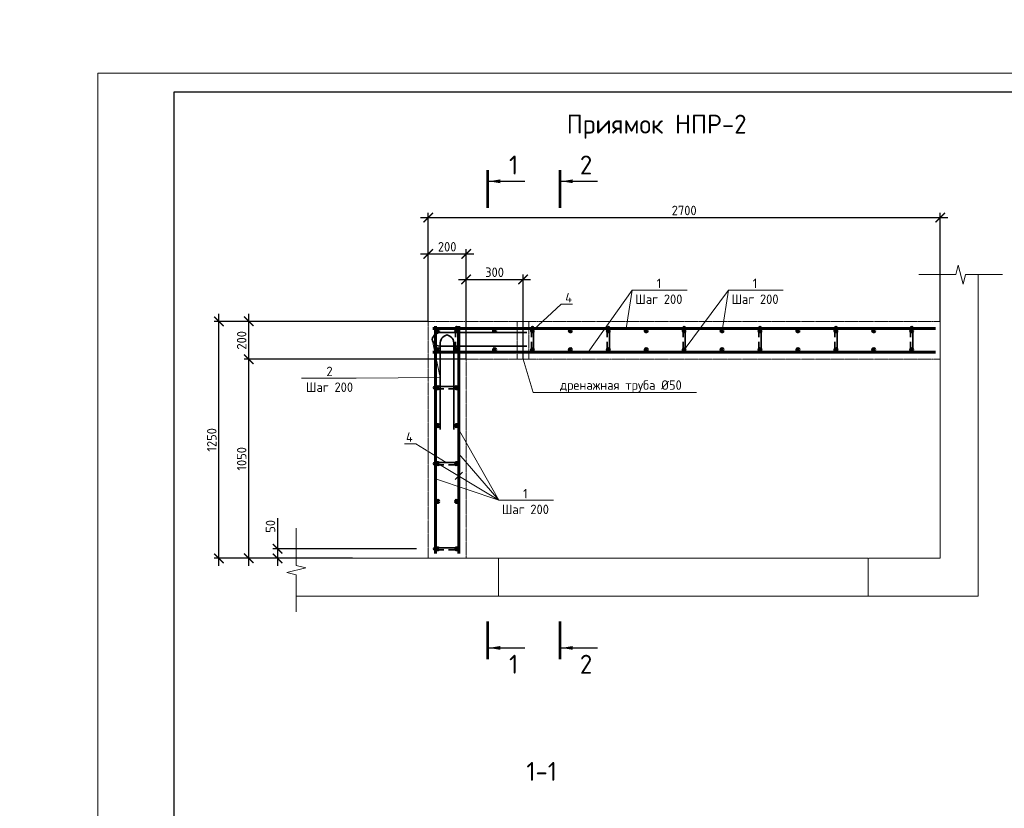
# Model space of a CAD drawing. Header units: millimetres. Extents: x 130535 to 1380046, y -231620 to 121434.
# Tile 46 of 135: x 408072 to 434036, y 14823 to 35624. Entities that reach past the tile are written whole.
import ezdxf
from ezdxf import colors
from ezdxf.entities.mleader import LeaderData, LeaderLine
from ezdxf.enums import TextEntityAlignment as Align
from ezdxf.math import Vec2, Vec3

# ---------------------------------------------------------------- set-up
doc = ezdxf.new("R2010")
doc.units = ezdxf.units.MM
doc.linetypes.add('DASHED', pattern=[7, 5, -2, 0])
doc.layers.get('DEFPOINTS').update_dxf_attribs({"lineweight": 0})
for name, color, linetype, lineweight in [('!PIARENA-KR-ADDITIONAL TEXT_ВЫНОСКИ', 7, 'Continuous', 13), ('Основная 0.35', 7, 'Continuous', 35), ('Основная 0.60', 7, 'Continuous', 60), ('РАЗМЕРЫ', 7, 'Continuous', 9), ('Символы 0.20', 7, 'Continuous', 20), ('Текст 5.00', 7, 'Continuous', 50), ('Тонкая', 7, 'Continuous', 20), ('Тонкая 0.20', 7, 'Continuous', 20), ('ТОНКИЕ', 7, 'Continuous', 9), ('Штриховая 0.20', 7, 'DASHED', 20)]:
    doc.layers.add(name, color=color, linetype=linetype, lineweight=lineweight)
doc.layers.add('ТОЛСТЫЕ_ОСНОВНЫЕ', color=7, linetype='Continuous')
doc.styles.add('!Main', font='isocpeui.ttf')
doc.styles.add('GOST-2.304_Type-B', font='GOST_Common.ttf')
doc.dimstyles.new('СПДС', dxfattribs={"dimscale": 100, "dimtxt": 2.5, "dimasz": 2.5, "dimexe": 1.25, "dimexo": 0, "dimtad": 1, "dimdec": 0, "dimtxsty": 'GOST-2.304_Type-B', "dimblk": 'ARCHTICK', "dimcen": 2.5, "dimdle": 2, "dimadec": 0, "dimazin": 2, "dimtfac": 0.75, "dimtdec": 0, "dimtmove": 1, "dimatfit": 3, "dimfxl": 1, "dimtolj": 1, "dimarcsym": 1})

# ---------------------------------------------------------------- blocks, each defined once
blk = doc.blocks.new('*U1416')
at = {"layer": 'ТОЛСТЫЕ_ОСНОВНЫЕ'}
blk.add_lwpolyline([(20, 5), (589, 5), (589, 415), (20, 415)], close=True, dxfattribs=at)
at = {"layer": 'ТОНКИЕ'}
blk.add_lwpolyline([(0, 0), (594, 0), (594, 420), (0, 420)], close=True, dxfattribs=at)
blk = doc.blocks.new('_ArchTick')
at = {"color": 0, "linetype": 'ByBlock', "const_width": 0.15}
blk.add_lwpolyline([(-0.5, -0.5), (0.5, 0.5)], dxfattribs=at)
blk = doc.blocks.new('*D406')
at = {"layer": 'DEFPOINTS', "color": 0, "linetype": 'Continuous', "lineweight": 0, "transparency": 16777216}
for p in [(418532, 21667), (414872, 21417), (416844, 21417)]:
    blk.add_point(p, dxfattribs=at)
at = {"layer": 'РАЗМЕРЫ', "color": 0, "linetype": 'Continuous', "lineweight": -2, "transparency": 16777216}
for p, q in [((414872, 22473), (414872, 21667)), ((414872, 21867), (414872, 21217)), ((418532, 21667), (414747, 21667)), ((416844, 21417), (414747, 21417))]:
    blk.add_line(p, q, dxfattribs=at)
at = {"layer": 'РАЗМЕРЫ', "color": 0, "linetype": 'Continuous', "lineweight": -2, "transparency": 16777216, "xscale": 250, "yscale": 250, "zscale": 250}
for p, rotation in [((414872, 21667), 90), ((414872, 21417), 270)]:
    blk.add_blockref('_ArchTick', p, dxfattribs=dict(at, rotation=rotation))
at = {"layer": 'РАЗМЕРЫ', "color": 0, "linetype": 'Continuous', "lineweight": 0, "transparency": 16777216, "insert": (414685, 22260), "char_height": 250, "attachment_point": 5, "rotation": 90, "style": 'GOST-2.304_Type-B'}
blk.add_mtext('\\A1;50', dxfattribs=at)
blk = doc.blocks.new('*D407')
at = {"layer": 'DEFPOINTS', "color": 0, "linetype": 'Continuous', "lineweight": 0, "transparency": 16777216}
for p in [(414112, 26667), (419844, 26667), (415363, 21417)]:
    blk.add_point(p, dxfattribs=at)
at = {"layer": 'РАЗМЕРЫ', "color": 0, "linetype": 'Continuous', "lineweight": -2, "transparency": 16777216}
for p, q in [((414112, 21217), (414112, 26867)), ((419844, 26667), (413987, 26667)), ((415363, 21417), (413987, 21417))]:
    blk.add_line(p, q, dxfattribs=at)
at = {"layer": 'РАЗМЕРЫ', "color": 0, "linetype": 'Continuous', "lineweight": -2, "transparency": 16777216, "xscale": 250, "yscale": 250, "zscale": 250}
for p, rotation in [((414112, 26667), 90), ((414112, 21417), 270)]:
    blk.add_blockref('_ArchTick', p, dxfattribs=dict(at, rotation=rotation))
at = {"layer": 'РАЗМЕРЫ', "color": 0, "linetype": 'Continuous', "lineweight": 0, "transparency": 16777216, "insert": (413925, 24042), "char_height": 250, "attachment_point": 5, "rotation": 90, "style": 'GOST-2.304_Type-B'}
blk.add_mtext('\\A1;1050', dxfattribs=at)
blk = doc.blocks.new('*D408')
at = {"layer": 'DEFPOINTS', "color": 0, "linetype": 'Continuous', "lineweight": 0, "transparency": 16777216}
for p in [(414112, 27667), (418844, 27667), (419844, 26667)]:
    blk.add_point(p, dxfattribs=at)
at = {"layer": 'РАЗМЕРЫ', "color": 0, "linetype": 'Continuous', "lineweight": -2, "transparency": 16777216}
for p, q in [((414112, 26467), (414112, 27867)), ((418844, 27667), (413987, 27667)), ((419844, 26667), (413987, 26667))]:
    blk.add_line(p, q, dxfattribs=at)
at = {"layer": 'РАЗМЕРЫ', "color": 0, "linetype": 'Continuous', "lineweight": -2, "transparency": 16777216, "xscale": 250, "yscale": 250, "zscale": 250}
for p, rotation in [((414112, 27667), 90), ((414112, 26667), 270)]:
    blk.add_blockref('_ArchTick', p, dxfattribs=dict(at, rotation=rotation))
at = {"layer": 'РАЗМЕРЫ', "color": 0, "linetype": 'Continuous', "lineweight": 0, "transparency": 16777216, "insert": (413925, 27167), "char_height": 250, "attachment_point": 5, "rotation": 90, "style": 'GOST-2.304_Type-B'}
blk.add_mtext('\\A1;200', dxfattribs=at)
blk = doc.blocks.new('*D409')
at = {"layer": 'DEFPOINTS', "color": 0, "linetype": 'Continuous', "lineweight": 0, "transparency": 16777216}
for p in [(419844, 29446), (418844, 27667), (419844, 26667)]:
    blk.add_point(p, dxfattribs=at)
at = {"layer": 'РАЗМЕРЫ', "color": 0, "linetype": 'Continuous', "lineweight": -2, "transparency": 16777216}
for p, q in [((418644, 29446), (420044, 29446)), ((418844, 27667), (418844, 29571)), ((419844, 26667), (419844, 29571))]:
    blk.add_line(p, q, dxfattribs=at)
at = {"layer": 'РАЗМЕРЫ', "color": 0, "linetype": 'Continuous', "lineweight": -2, "transparency": 16777216, "xscale": 250, "yscale": 250, "zscale": 250, "rotation": 180}
blk.add_blockref('_ArchTick', (418844, 29446), dxfattribs=at)
at = {"layer": 'РАЗМЕРЫ', "color": 0, "linetype": 'Continuous', "lineweight": -2, "transparency": 16777216, "xscale": 250, "yscale": 250, "zscale": 250}
blk.add_blockref('_ArchTick', (419844, 29446), dxfattribs=at)
at = {"layer": 'РАЗМЕРЫ', "color": 0, "linetype": 'Continuous', "lineweight": 0, "transparency": 16777216, "insert": (419344, 29634), "char_height": 250, "attachment_point": 5, "style": 'GOST-2.304_Type-B'}
blk.add_mtext('\\A1;200', dxfattribs=at)
blk = doc.blocks.new('A$C862932c0')
at = {"layer": 'Основная 0.35'}
for p, q in [((130, 6), (6, 6)), ((6, -6), (56, -6)), ((130, -6), (80, -6))]:
    blk.add_line(p, q, dxfattribs=at)
for centre, start, end in [((6, 0), 90, 270), ((130, 0), 270, 90)]:
    blk.add_arc(centre, 6, start, end, dxfattribs=at)
blk = doc.blocks.new('_None')
blk = doc.blocks.new('*D401')
at = {"layer": 'DEFPOINTS', "color": 0, "linetype": 'Continuous', "lineweight": 0, "transparency": 16777216}
for p in [(432344, 30405), (418844, 29167), (432344, 27667)]:
    blk.add_point(p, dxfattribs=at)
at = {"layer": 'РАЗМЕРЫ', "color": 0, "linetype": 'Continuous', "lineweight": -2, "transparency": 16777216}
for p, q in [((418644, 30405), (432544, 30405)), ((418844, 29167), (418844, 30530)), ((432344, 27667), (432344, 30530))]:
    blk.add_line(p, q, dxfattribs=at)
at = {"layer": 'РАЗМЕРЫ', "color": 0, "linetype": 'Continuous', "lineweight": -2, "transparency": 16777216, "xscale": 250, "yscale": 250, "zscale": 250, "rotation": 180}
blk.add_blockref('_ArchTick', (418844, 30405), dxfattribs=at)
at = {"layer": 'РАЗМЕРЫ', "color": 0, "linetype": 'Continuous', "lineweight": -2, "transparency": 16777216, "xscale": 250, "yscale": 250, "zscale": 250}
blk.add_blockref('_ArchTick', (432344, 30405), dxfattribs=at)
at = {"layer": 'РАЗМЕРЫ', "color": 0, "linetype": 'Continuous', "lineweight": 0, "transparency": 16777216, "insert": (425594, 30592), "char_height": 250, "attachment_point": 5, "style": 'GOST-2.304_Type-B'}
blk.add_mtext('\\A1;2700', dxfattribs=at)
blk = doc.blocks.new('*D402')
at = {"layer": 'DEFPOINTS', "color": 0, "linetype": 'Continuous', "lineweight": 0, "transparency": 16777216}
for p in [(413325, 27667), (416844, 27667), (415363, 21417)]:
    blk.add_point(p, dxfattribs=at)
at = {"layer": 'РАЗМЕРЫ', "color": 0, "linetype": 'Continuous', "lineweight": -2, "transparency": 16777216}
for p, q in [((413325, 21217), (413325, 27867)), ((416844, 27667), (413200, 27667)), ((415363, 21417), (413200, 21417))]:
    blk.add_line(p, q, dxfattribs=at)
at = {"layer": 'РАЗМЕРЫ', "color": 0, "linetype": 'Continuous', "lineweight": -2, "transparency": 16777216, "xscale": 250, "yscale": 250, "zscale": 250}
for p, rotation in [((413325, 27667), 90), ((413325, 21417), 270)]:
    blk.add_blockref('_ArchTick', p, dxfattribs=dict(at, rotation=rotation))
at = {"layer": 'РАЗМЕРЫ', "color": 0, "linetype": 'Continuous', "lineweight": 0, "transparency": 16777216, "insert": (413137, 24542), "char_height": 250, "attachment_point": 5, "rotation": 90, "style": 'GOST-2.304_Type-B'}
blk.add_mtext('\\A1;1250', dxfattribs=at)
blk = doc.blocks.new('*D403')
at = {"layer": 'DEFPOINTS', "color": 0, "linetype": 'Continuous', "lineweight": 0, "transparency": 16777216}
for p in [(421344, 28775), (419844, 26667), (421344, 26667)]:
    blk.add_point(p, dxfattribs=at)
at = {"layer": 'РАЗМЕРЫ', "color": 0, "linetype": 'Continuous', "lineweight": -2, "transparency": 16777216}
for p, q in [((419844, 26667), (419844, 28900)), ((421344, 26667), (421344, 28900)), ((419644, 28775), (421544, 28775))]:
    blk.add_line(p, q, dxfattribs=at)
at = {"layer": 'РАЗМЕРЫ', "color": 0, "linetype": 'Continuous', "lineweight": -2, "transparency": 16777216, "xscale": 250, "yscale": 250, "zscale": 250, "rotation": 180}
blk.add_blockref('_ArchTick', (419844, 28775), dxfattribs=at)
at = {"layer": 'РАЗМЕРЫ', "color": 0, "linetype": 'Continuous', "lineweight": -2, "transparency": 16777216, "xscale": 250, "yscale": 250, "zscale": 250}
blk.add_blockref('_ArchTick', (421344, 28775), dxfattribs=at)
at = {"layer": 'РАЗМЕРЫ', "color": 0, "linetype": 'Continuous', "lineweight": 0, "transparency": 16777216, "insert": (420594, 28962), "char_height": 250, "attachment_point": 5, "style": 'GOST-2.304_Type-B'}
blk.add_mtext('\\A1;300', dxfattribs=at)

msp = doc.modelspace()

# ---------------------------------------------------------------- linework, layer by layer
at = {"layer": 'Основная 0.35'}
for p, q in [((421446, 27371.1), (419196, 27371.1)), ((419340.9, 27311.5), (419339.1, 27311.5)), ((418946, 27189.9), (418946, 27191.7)), ((419159.7, 24811.5), (419159.7, 27061.5)), ((421446, 27010.5), (419196, 27010.5)), ((419520.3, 24811.5), (419520.3, 27061.5))]:
    msp.add_line(p, q, dxfattribs=at)
for centre, start, end in [((419173.4, 27139.1), 84.44835, 167.41224), ((419391.7, 27084), 102.58776, 185.55165), ((419288.3, 27084), 354.44835, 77.41224), ((419173.4, 27242.5), 192.58776, 275.55165)]:
    msp.add_arc(centre, 233.1, start, end, dxfattribs=at)
at = {"layer": 'Основная 0.60'}
for p, q in [((419034.1, 27541.9), (419034.1, 21541.9)), ((419654.1, 27541.9), (419654.1, 21541.9)), ((432219.1, 27476.9), (418969.1, 27476.9)), ((432219.1, 26856.9), (418969.1, 26856.9))]:
    msp.add_line(p, q, dxfattribs=at)
for centre in [(419094.1, 27416.9), (419094.1, 27416.9), (419594.1, 27416.9), (420594.1, 27416.9), (421594.1, 27416.9), (422594.1, 27416.9), (423594.1, 27416.9), (424594.1, 27416.9), (425594.1, 27416.9), (426594.1, 27416.9), (427594.1, 27416.9), (428594.1, 27416.9), (429594.1, 27416.9), (430594.1, 27416.9), (431594.1, 27416.9), (419094.1, 26916.9), (419594.1, 26916.9), (420594.1, 26916.9), (421594.1, 26916.9), (422594.1, 26916.9), (423594.1, 26916.9), (424594.1, 26916.9), (425594.1, 26916.9), (426594.1, 26916.9), (427594.1, 26916.9), (428594.1, 26916.9), (429594.1, 26916.9), (430594.1, 26916.9), (431594.1, 26916.9), (419094.1, 25916.9), (419594.1, 25916.9), (419094.1, 24916.9), (419594.1, 24916.9), (419094.1, 23916.9), (419594.1, 23916.9), (419094.1, 22916.9), (419594.1, 22916.9), (419094.1, 21666.9), (419594.1, 21666.9)]:
    msp.add_circle(centre, 30, dxfattribs=at)
at = {"layer": 'РАЗМЕРЫ', "linetype": 'Continuous', "lineweight": 0}
for p, q in [((432344.1, 28902.2), (432344.1, 21416.9)), ((433344.1, 28902.2), (433344.1, 20416.9)), ((423059, 26856.9), (424224.9, 28492.5)), ((425594.1, 26916.9), (426760, 28492.5)), ((420704.9, 22949.3), (419654.1, 24173.5)), ((419094.1, 23916.9), (420704.9, 22949.3)), ((420704.9, 22949.3), (419034.1, 23514.5))]:
    msp.add_line(p, q, dxfattribs=at)
at = {"layer": 'Тонкая'}
for points in [[(431779.4, 28902.2), (431929.4, 28902.2), (432758.9, 28902.2), (432821.4, 29152.2), (432946.4, 28652.2), (433008.9, 28902.2), (433838.4, 28902.2), (433988.4, 28902.2)], [(415363.2, 20002.1), (415363.2, 20152.1), (415363.2, 20981.6), (415113.2, 21044.1), (415613.2, 21169.1), (415363.2, 21231.6), (415363.2, 22061.1), (415363.2, 22211.1)]]:
    msp.add_lwpolyline(points, dxfattribs=at)
at = {"layer": 'Тонкая 0.20'}
msp.add_line((415363.2, 21416.9), (420694.1, 21416.9), dxfattribs=at)
at = {"layer": 'Тонкая 0.20', "ltscale": 6}
for p, q in [((430458.9, 21416.9), (432344.1, 21416.9)), ((415363.2, 20416.9), (433344.1, 20416.9))]:
    msp.add_line(p, q, dxfattribs=at)
at = {"layer": 'Тонкая 0.20'}
msp.add_lwpolyline([(420694.1, 21416.9), (430444.1, 21416.8), (430444.1, 20416.9), (420694.1, 20416.9)], close=True, dxfattribs=at)
at = {"layer": 'ТОНКИЕ', "linetype": 'Continuous', "lineweight": 25, "ltscale": 200}
for p, q in [((420445.9, 31361.3), (421395.9, 31361.3)), ((422356.4, 31361.3), (423306.4, 31361.3)), ((420445.9, 19053.5), (421395.9, 19053.5)), ((422356.4, 19053.5), (423306.4, 19053.5))]:
    msp.add_line(p, q, dxfattribs=at)
at = {"layer": 'ТОНКИЕ', "linetype": 'Continuous', "lineweight": 25, "ltscale": 200, "const_width": 70}
for points in [[(420410.9, 31661.3), (420410.9, 30661.3)], [(422321.4, 31661.3), (422321.4, 30661.3)], [(420410.9, 18753.5), (420410.9, 19753.5)], [(422321.4, 18753.5), (422321.4, 19753.5)]]:
    msp.add_lwpolyline(points, dxfattribs=at)
at = {"layer": 'ТОНКИЕ', "linetype": 'Continuous', "lineweight": 25, "ltscale": 200}
for points in [[(420445.9, 31361.3), (420746.4, 31411.6), (420746.4, 31311)], [(422356.4, 31361.3), (422656.8, 31411.6), (422656.8, 31311)], [(420445.9, 19053.5), (420746.4, 19103.8), (420746.4, 19003.3)], [(422356.4, 19053.5), (422656.8, 19103.8), (422656.8, 19003.3)]]:
    msp.add_solid(points, dxfattribs=at)
at = {"layer": 'Штриховая 0.20'}
for p, q in [((432344.1, 27666.9), (418844.1, 27666.9)), ((418844.1, 27666.9), (418844.1, 21416.9)), ((419844.1, 21416.9), (419844.1, 26666.9)), ((419844.1, 26666.9), (432344.1, 26666.9)), ((418844.1, 21416.9), (419844.1, 21416.9)), ((430844.1, 21416.9), (431844.1, 21416.9))]:
    msp.add_line(p, q, dxfattribs=at)
msp.add_lwpolyline([(421194.1, 27666.9), (421194.1, 26666.9), (421494.1, 26666.9), (421494.1, 27666.9)], close=True, dxfattribs=at)

# ---------------------------------------------------------------- block references
at = {"xscale": 100, "yscale": 100, "zscale": 100}
msp.add_blockref('*U1416', (410134.8, -7790.1), dxfattribs=at)
at = {"layer": 'Символы 0.20'}
for name, p, xscale, yscale, zscale, rotation in [('A$C862932c0', (419594.1, 27530.8), 5, 5, 5, 270), ('A$C862932c0', (421594.1, 27530.8), 5, 5, 5, 270), ('A$C862932c0', (423594.1, 27530.8), 5, 5, 5, 270), ('A$C862932c0', (425594.1, 27530.8), 5, 5, 5, 270), ('A$C862932c0', (427594.1, 27530.8), 5, 5, 5, 270), ('A$C862932c0', (429594.1, 27530.8), 5, 5, 5, 270), ('A$C862932c0', (431594.1, 27530.8), 5, 5, 5, 270), ('_ArchTick', (419654.1, 23591.7), 200, 200, 200, 180.0000000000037)]:
    msp.add_blockref(name, p, dxfattribs=dict(at, xscale=xscale, yscale=yscale, zscale=zscale, rotation=rotation))
at = {"layer": 'Символы 0.20', "xscale": 5, "yscale": 5, "zscale": 5}
for p in [(418980.2, 25916.9), (418980.2, 23916.9), (418980.2, 21666.9)]:
    msp.add_blockref('A$C862932c0', p, dxfattribs=at)

# ---------------------------------------------------------------- texts
at = {"layer": 'Текст 5.00', "style": 'GOST-2.304_Type-B'}
for s, p in [('Приямок НПР-2', (424868, 32869.2)), ('1-1', (421835.3, 15795.7)), ('1-1', (421835.3, 15795.7))]:
    msp.add_text(s, height=500, dxfattribs=at).set_placement(p, align=Align.MIDDLE_CENTER)
at = {"layer": 'ТОНКИЕ', "linetype": 'Continuous', "lineweight": 0, "char_height": 500, "attachment_point": 5, "style": 'GOST-2.304_Type-B'}
for s, insert in [('1', (421095.9, 31791.3)), ('2', (423006.4, 31791.3)), ('1', (421095.9, 18623.5)), ('2', (423006.4, 18623.5))]:
    msp.add_mtext_dynamic_manual_height_columns(s, width=723.88, gutter_width=25, heights=[0], dxfattribs=dict(at, insert=insert))

# ---------------------------------------------------------------- dimensions: what is measured, and where the dimension line sits
at = {"layer": 'РАЗМЕРЫ', "color": 3, "linetype": 'Continuous', "lineweight": 0}
for base, p1, p2, picture, middle in [((432344.1, 30404.9), (418844.1, 29166.9), (432344.1, 27666.9), '*D401', (425594.1, 30592.4)), ((419844.1, 29446.4), (418844.1, 27666.9), (419844.1, 26666.9), '*D409', (419344.1, 29633.9)), ((421344.1, 28774.9), (419844.1, 26666.9), (421344.1, 26666.9), '*D403', (420594.1, 28962.4))]:
    dim = msp.add_linear_dim(base=base, p1=p1, p2=p2, dimstyle='СПДС', override={"dimlfac": 0.2}, dxfattribs=at)
    dim.commit()
    dim.dimension.update_dxf_attribs({"geometry": picture, "text_midpoint": middle})
for base, p1, p2, angle, picture, middle in [((413324.7, 27666.9), (415363.2, 21416.9), (416844.1, 27666.9), 90, '*D402', (413137.2, 24541.9)), ((414112.3, 27666.9), (419844.1, 26666.9), (418844.1, 27666.9), 270, '*D408', (413924.8, 27166.9)), ((414112.3, 26666.9), (415363.2, 21416.9), (419844.1, 26666.9), 270, '*D407', (413924.8, 24041.9))]:
    dim = msp.add_linear_dim(base=base, p1=p1, p2=p2, angle=angle, dimstyle='СПДС', override={"dimlfac": 0.2}, dxfattribs=at)
    dim.commit()
    dim.dimension.update_dxf_attribs({"geometry": picture, "text_midpoint": middle})
dim = msp.add_linear_dim(base=(414872.1, 21416.9), p1=(418531.9, 21666.9), p2=(416844.1, 21416.9), angle=270, dimstyle='СПДС', override={"dimlfac": 0.2}, dxfattribs=at)
dim.commit()
dim.dimension.update_dxf_attribs({"geometry": '*D406', "text_midpoint": (414853.3, 22260), "dimtype": 160})

# ---------------------------------------------------------------- leaders
at = {"layer": '!PIARENA-KR-ADDITIONAL TEXT_ВЫНОСКИ', "ltscale": 30}
ml = msp.add_multileader_mtext('Standard', dxfattribs=at)
ml.set_content('{\\fISOCPEUR|b0|i0|c0|p34;\\C256;поз.2 нижняя %%c10 А500С, шаг 200х200\\P поз.1   верхняя %%c10 А500С, шаг 200х200\\Pфоновая арматура, раскладку начинать \\Pвдоль цифровых осей}', color=3, style='!Main')
ml.set_leader_properties(color=256, linetype='ByLayer', lineweight=-1)
ml.build(insert=Vec2(0, 0))
ml.multileader.update_dxf_attribs({"text_left_attachment_type": 6, "text_right_attachment_type": 6, "dogleg_length": 0.339, "arrow_head_size": 160000, "scale": 100})
ctx = ml.context
ctx.base_point, ctx.scale, ctx.char_height, ctx.arrow_head_size, ctx.landing_gap_size, ctx.plane_origin = Vec3(817359.6, 17503.3), 100, 250, 160000, 0, Vec3(823407.5, 13210.4)
ctx.left_attachment, ctx.right_attachment, ctx.text_align_type = 6, 6, 1
notes = []
notes.append((ctx, [(0, (1, 1, 0), (823868.6, 17503.3), (-1, 0), 33.9, [(0, [(825874.7, 16893)], 0, [])])]))
ctx.mtext.insert, ctx.mtext.width, ctx.mtext.alignment, ctx.mtext.flow_direction = Vec3(820597.1, 17828.3), 10171.308, 2, 5
at = {"layer": 'Символы 0.20'}
ml = msp.add_multileader_mtext('Standard', dxfattribs=at)
ml.set_content('1\\PШаг 200', color=256, style='GOST-2.304_Type-B')
ml.set_leader_properties(color=256, linetype='ByLayer', lineweight=-1)
ml.set_arrow_properties(name='NONE')
ml.build(insert=Vec2(0, 0))
ml.multileader.update_dxf_attribs({"text_left_attachment_type": 6, "text_right_attachment_type": 6, "dogleg_length": 1, "arrow_head_size": 18, "scale": 20})
ctx = ml.context
ctx.base_point, ctx.scale, ctx.char_height, ctx.arrow_head_size, ctx.landing_gap_size, ctx.plane_origin = Vec3(424324.9, 28492.5), 20, 250, 18, 9, Vec3(420474.2, 28109.1)
ctx.left_attachment, ctx.right_attachment, ctx.text_align_type = 6, 6, 1
notes.append((ctx, [(0, (1, 1, 0), (424224.9, 28492.5), (1, 0), 100, [(0, [(424068.3, 27476.9)], 0, [])])]))
ctx.mtext.insert, ctx.mtext.alignment, ctx.mtext.flow_direction = Vec3(424926.7, 28792.5), 2, 5
ml = msp.add_multileader_mtext('Standard', dxfattribs=at)
ml.set_content('1\\PШаг 200', color=256, style='GOST-2.304_Type-B')
ml.set_leader_properties(color=256, linetype='ByLayer', lineweight=-1)
ml.set_arrow_properties(name='NONE')
ml.build(insert=Vec2(0, 0))
ml.multileader.update_dxf_attribs({"text_left_attachment_type": 6, "text_right_attachment_type": 6, "dogleg_length": 1, "arrow_head_size": 18, "scale": 20})
ctx = ml.context
ctx.base_point, ctx.scale, ctx.char_height, ctx.arrow_head_size, ctx.landing_gap_size, ctx.plane_origin = Vec3(426860, 28492.5), 20, 250, 18, 9, Vec3(423009.3, 28109.1)
ctx.left_attachment, ctx.right_attachment, ctx.text_align_type = 6, 6, 1
notes.append((ctx, [(0, (1, 1, 0), (426760, 28492.5), (1, 0), 100, [(0, [(426594.1, 27416.9)], 0, [])])]))
ctx.mtext.insert, ctx.mtext.alignment, ctx.mtext.flow_direction = Vec3(427461.8, 28792.5), 2, 5
ml = msp.add_multileader_mtext('Standard', dxfattribs=at)
ml.set_content('4', color=256, style='GOST-2.304_Type-B')
ml.set_leader_properties(color=256, linetype='ByLayer', lineweight=-1)
ml.set_arrow_properties(name='NONE')
ml.build(insert=Vec2(0, 0))
ml.multileader.update_dxf_attribs({"text_left_attachment_type": 6, "text_right_attachment_type": 6, "dogleg_length": 1, "arrow_head_size": 18, "scale": 20})
ctx = ml.context
ctx.base_point, ctx.scale, ctx.char_height, ctx.arrow_head_size, ctx.landing_gap_size, ctx.plane_origin = Vec3(422448.2, 28117.6), 20, 250, 18, 9, Vec3(420716.2, 25428.7)
ctx.left_attachment, ctx.right_attachment = 6, 6
notes.append((ctx, [(0, (1, 1, 0), (422348.2, 28117.6), (1, 0), 100, [(0, [(421624.1, 27440.8)], 0, [])])]))
ctx.mtext.insert, ctx.mtext.flow_direction = Vec3(422457.2, 28417.6), 5
ml = msp.add_multileader_mtext('Standard', dxfattribs=at)
ml.set_content('2\\PШаг 200', color=256, style='GOST-2.304_Type-B')
ml.set_leader_properties(color=256, linetype='ByLayer', lineweight=-1)
ml.set_arrow_properties(name='NONE')
ml.build(insert=Vec2(0, 0))
ml.multileader.update_dxf_attribs({"text_left_attachment_type": 6, "text_right_attachment_type": 6, "dogleg_length": 1, "arrow_head_size": 18, "scale": 20})
ctx = ml.context
ctx.base_point, ctx.scale, ctx.char_height, ctx.arrow_head_size, ctx.landing_gap_size, ctx.plane_origin = Vec3(415640.1, 26172), 20, 250, 18, 9, Vec3(416063.8, 27816.1)
ctx.left_attachment, ctx.right_attachment, ctx.text_align_type = 6, 6, 1
notes.append((ctx, [(0, (1, 1, 0), (416943.7, 26172), (-1, 0), 100, [(1, [(418946, 27191.7), (419159.7, 26186.5)], 0, [])])]))
ctx.mtext.insert, ctx.mtext.alignment, ctx.mtext.flow_direction = Vec3(416241.9, 26472), 2, 5
ml = msp.add_multileader_mtext('Standard', dxfattribs=at)
ml.set_content('дренажная труба %%C50', color=256, style='GOST-2.304_Type-B')
ml.set_leader_properties(color=256, linetype='ByLayer', lineweight=-1)
ml.set_arrow_properties(name='NONE')
ml.build(insert=Vec2(0, 0))
ml.multileader.update_dxf_attribs({"text_left_attachment_type": 6, "text_right_attachment_type": 6, "dogleg_length": 1, "arrow_head_size": 18, "scale": 20})
ctx = ml.context
ctx.base_point, ctx.scale, ctx.char_height, ctx.arrow_head_size, ctx.landing_gap_size, ctx.plane_origin = Vec3(422254.8, 25786.2), 20, 250, 18, 9, Vec3(421537.9, 22009.4)
ctx.left_attachment, ctx.right_attachment, ctx.text_align_type = 6, 6, 1
notes.append((ctx, [(1, (1, 1, 0), (421615.7, 25786.2), (1, 0), 639.1, [(0, [(421344.1, 26666.9)], 0, [])])]))
ctx.mtext.insert, ctx.mtext.alignment, ctx.mtext.flow_direction = Vec3(423924.4, 26111.2), 2, 5
ml = msp.add_multileader_mtext('Standard', dxfattribs=at)
ml.set_content('4', color=256, style='GOST-2.304_Type-B')
ml.set_leader_properties(color=256, linetype='ByLayer', lineweight=-1)
ml.set_arrow_properties(name='NONE')
ml.build(insert=Vec2(0, 0))
ml.multileader.update_dxf_attribs({"text_left_attachment_type": 6, "text_right_attachment_type": 6, "dogleg_length": 1, "arrow_head_size": 18, "scale": 20})
ctx = ml.context
ctx.base_point, ctx.scale, ctx.char_height, ctx.arrow_head_size, ctx.landing_gap_size, ctx.plane_origin = Vec3(418249.8, 24440.2), 20, 250, 18, 9, Vec3(418070.2, 23696.9)
ctx.left_attachment, ctx.right_attachment = 6, 6
notes.append((ctx, [(0, (1, 1, 0), (418517.8, 24440.2), (-1, 0), 100, [(0, [(419320.2, 23946.9)], 0, [])])]))
ctx.mtext.insert, ctx.mtext.flow_direction = Vec3(418258.8, 24740.2), 5
ml = msp.add_multileader_mtext('Standard', dxfattribs=at)
ml.set_content('1\\PШаг 200', color=256, style='GOST-2.304_Type-B')
ml.set_leader_properties(color=256, linetype='ByLayer', lineweight=-1)
ml.set_arrow_properties(name='NONE')
ml.build(insert=Vec2(0, 0))
ml.multileader.update_dxf_attribs({"text_left_attachment_type": 6, "text_right_attachment_type": 6, "dogleg_length": 1, "arrow_head_size": 18, "scale": 20})
ctx = ml.context
ctx.base_point, ctx.scale, ctx.char_height, ctx.arrow_head_size, ctx.landing_gap_size, ctx.plane_origin = Vec3(420804.9, 22949.3), 20, 250, 18, 9, Vec3(416954.2, 22565.9)
ctx.left_attachment, ctx.right_attachment, ctx.text_align_type = 6, 6, 1
notes.append((ctx, [(0, (1, 1, 0), (420704.9, 22949.3), (1, 0), 100, [(0, [(419594.1, 24916.9)], 0, [])])]))
ctx.mtext.insert, ctx.mtext.alignment, ctx.mtext.flow_direction = Vec3(421406.7, 23249.3), 2, 5
for ctx, leaders in notes:
    for number, flags, end, landing, length, lines in leaders:
        leader = LeaderData()
        leader.index, (leader.has_last_leader_line, leader.has_dogleg_vector, leader.attachment_direction) = number, flags
        leader.last_leader_point, leader.dogleg_vector, leader.dogleg_length = Vec3(end), Vec3(landing), length
        for number, points, colour, breaks in lines:
            line = LeaderLine()
            line.index, line.vertices, line.color, line.breaks = number, Vec3.list(points), colors.encode_raw_color(colour), breaks
            leader.lines.append(line)
        ctx.leaders.append(leader)

doc.saveas('drawing.dxf')
